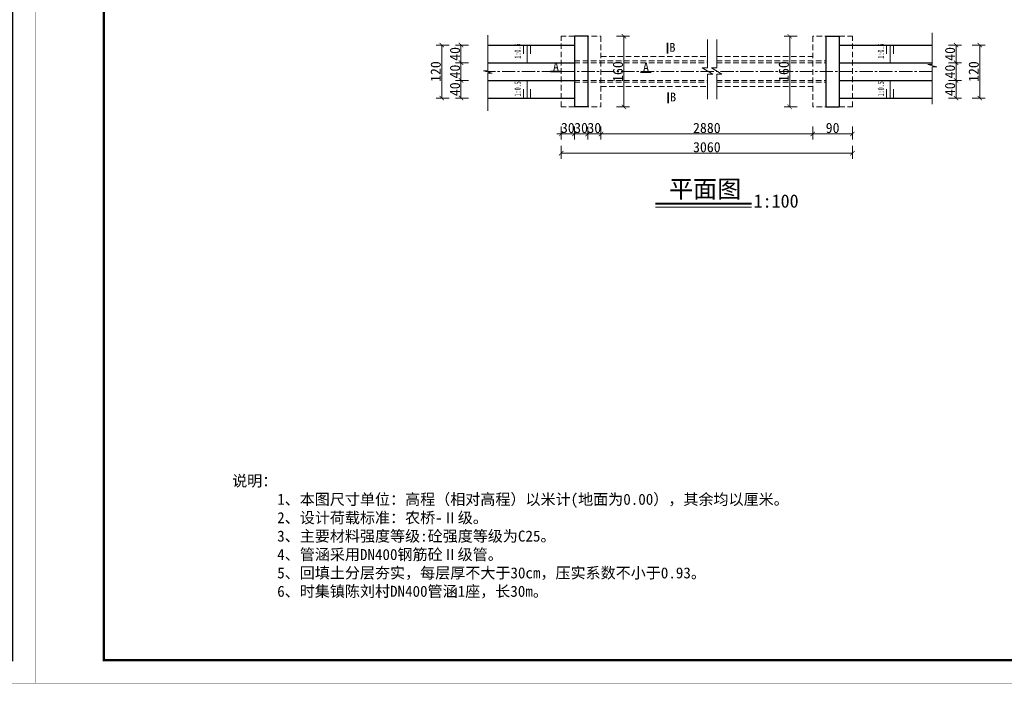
# Model space of a CAD drawing. Extents: x 36231 to 595326, y 3059 to 3871788.
# Tile 59 of 143: x 584999 to 585222, y 3864446 to 3864597. Entities that reach past the tile are written whole.
import ezdxf

# ---------------------------------------------------------------- set-up
doc = ezdxf.new("R2010")
doc.units = 0
doc.header["$PDMODE"] = 32
doc.header["$PDSIZE"] = 0.2
doc.linetypes.add('CENTER2', pattern=[1.125, 0.75, -0.125, 0.125, -0.125])
doc.linetypes.add('HIDDEN', pattern=[0.375, 0.25, -0.125])
doc.layers.get('0').update_dxf_attribs({"linetype": 'CONTINUOUS'})
doc.layers.get('Defpoints').update_dxf_attribs({"linetype": 'CONTINUOUS'})
for name, color, linetype, lineweight in [('0.09标注线', 3, 'CONTINUOUS', 9), ('0.13填充', 8, 'CONTINUOUS', 9), ('图框１', 5, 'CONTINUOUS', 60), ('文字', 7, 'CONTINUOUS', 15), ('文字层', 7, 'CONTINUOUS', 15), ('粗线', 7, 'CONTINUOUS', 35), ('细实线', 3, 'CONTINUOUS', 20), ('细线', 7, 'CONTINUOUS', 15), ('虚线', 251, 'HIDDEN', 15)]:
    doc.layers.add(name, color=color, linetype=linetype, lineweight=lineweight)
doc.styles.add('-仿宋_GB2312', font='仿宋_GB2312_0.ttf')
doc.dimstyles.new('副本 (5) (2) STANDARD', dxfattribs={"dimtxt": 2.3, "dimasz": 1, "dimexe": 1.25, "dimexo": 1.5, "dimgap": 0.2, "dimtad": 1, "dimdec": 0, "dimlfac": 10, "dimzin": 0, "dimdsep": 46, "dimtxsty": '-仿宋_GB2312', "dimblk": 'ARCHTICK', "dimcen": 0.09, "dimadec": 0, "dimazin": 0, "dimtfac": 1, "dimtdec": 0, "dimtix": 1, "dimtmove": 2, "dimatfit": 3, "dimfxl": 1.7, "dimfxlon": 1, "dimtolj": 1, "dimtzin": 0, "dimlwd": 9, "dimlwe": 9, "dimarcsym": 0})

# ---------------------------------------------------------------- blocks, each defined once
blk = doc.blocks.new('eesz')
at = {"layer": '图框１', "color": 7, "const_width": 0.46666665}
blk.add_lwpolyline([(25244.47424427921, -497.5989567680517), (25244.47424427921, -1980.561866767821), (27344.47416927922, -1980.561866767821), (27344.47416927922, -497.5989567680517)], close=True, dxfattribs=at)
blk.add_lwpolyline([(25244.47424427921, -497.5989567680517), (25244.47424427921, -1980.561866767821), (27344.47416927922, -1980.561866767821), (27344.47416927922, -497.5989567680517)], close=True, dxfattribs=at)
at = {"layer": '图框１', "color": 5, "const_width": 0.46666665}
blk.add_lwpolyline([(25244.47424427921, -497.5989567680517), (25244.47424427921, -1980.561866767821), (27344.47416927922, -1980.561866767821), (27344.47416927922, -497.5989567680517)], close=True, dxfattribs=at)
at = {"layer": '图框１', "color": 7}
blk.add_lwpolyline([(25322.25201927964, -518.3396967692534, 3.111110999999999, 3.111110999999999, 0), (27318.54824427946, -518.3396967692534, 2.592592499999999, 2.592592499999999, 0), (27318.54824427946, -1954.635941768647, 2.592592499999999, 2.592592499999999, 0), (25322.25201927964, -1954.635941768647, 2.592592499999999, 2.592592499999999, 0)], format="xyseb", close=True, dxfattribs=at)
blk.add_lwpolyline([(25322.25201927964, -518.3396967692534, 3.111110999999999, 3.111110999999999, 0), (27318.54824427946, -518.3396967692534, 2.592592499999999, 2.592592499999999, 0), (27318.54824427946, -1954.635941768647, 2.592592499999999, 2.592592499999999, 0), (25322.25201927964, -1954.635941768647, 2.592592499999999, 2.592592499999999, 0)], format="xyseb", close=True, dxfattribs=at)
at = {"layer": '图框１', "color": 5}
blk.add_lwpolyline([(25322.25201927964, -518.3396967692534, 3.111110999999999, 3.111110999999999, 0), (27318.54824427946, -518.3396967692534, 2.592592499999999, 2.592592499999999, 0), (27318.54824427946, -1954.635941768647, 2.592592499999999, 2.592592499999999, 0), (25322.25201927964, -1954.635941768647, 2.592592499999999, 2.592592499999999, 0)], format="xyseb", close=True, dxfattribs=at)
blk = doc.blocks.new('_ARCHTICK')
at = {"color": 0, "linetype": 'ByBlock', "const_width": 0.15}
blk.add_lwpolyline([(-0.5, -0.5), (0.5, 0.5)], dxfattribs=at)
blk = doc.blocks.new('*D1604')
at = {"layer": '0.09标注线', "color": 0, "lineweight": 9}
for p, q in [((585134.3039508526, 3864592.900997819), (585137.2539508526, 3864592.900997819)), ((585136.0039508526, 3864592.900997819), (585136.0039508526, 3864576.900997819)), ((585134.3039508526, 3864576.900997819), (585137.2539508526, 3864576.900997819))]:
    blk.add_line(p, q, dxfattribs=at)
at = {"layer": 'Defpoints', "color": 0, "lineweight": 13}
for p in [(585129.7936141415, 3864592.900997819), (585129.7936141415, 3864576.900997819), (585136.0039508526, 3864576.900997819)]:
    blk.add_point(p, dxfattribs=at)
at = {"layer": '0.09标注线', "color": 0, "lineweight": 9}
for p, rotation in [((585136.0039508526, 3864592.900997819), 90), ((585136.0039508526, 3864576.900997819), 270)]:
    blk.add_blockref('_ARCHTICK', p, dxfattribs=dict(at, rotation=rotation))
at = {"layer": '0.09标注线', "color": 0, "lineweight": 13, "insert": (585134.653950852, 3864584.900997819), "char_height": 2.3, "attachment_point": 5, "rotation": 90, "style": '-仿宋_GB2312'}
blk.add_mtext('\\A1;160', dxfattribs=at)
blk = doc.blocks.new('*D1605')
at = {"layer": '0.09标注线', "color": 0, "lineweight": 9}
for p, q in [((585100.7774074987, 3864590.90099782), (585097.8274074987, 3864590.90099782)), ((585099.0774074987, 3864590.90099782), (585099.0774074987, 3864586.900997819)), ((585100.7774074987, 3864586.900997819), (585097.8274074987, 3864586.900997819))]:
    blk.add_line(p, q, dxfattribs=at)
at = {"layer": 'Defpoints', "color": 0, "lineweight": 13}
for p in [(585105.14960712, 3864590.90099782), (585099.0774074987, 3864586.900997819), (585105.14960712, 3864586.900997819)]:
    blk.add_point(p, dxfattribs=at)
at = {"layer": '0.09标注线', "color": 0, "lineweight": 9}
for p, rotation in [((585099.0774074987, 3864590.90099782), 90), ((585099.0774074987, 3864586.900997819), 270)]:
    blk.add_blockref('_ARCHTICK', p, dxfattribs=dict(at, rotation=rotation))
at = {"layer": '0.09标注线', "color": 0, "lineweight": 13, "insert": (585097.7274074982, 3864588.900997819), "char_height": 2.3, "attachment_point": 5, "rotation": 90, "style": '-仿宋_GB2312'}
blk.add_mtext('\\A1;40', dxfattribs=at)
blk = doc.blocks.new('*D1606')
at = {"layer": '0.09标注线', "color": 0, "lineweight": 9}
for p, q in [((585100.7774074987, 3864586.900997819), (585097.8274074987, 3864586.900997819)), ((585099.0774074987, 3864586.900997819), (585099.0774074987, 3864582.900997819)), ((585100.7774074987, 3864582.900997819), (585097.8274074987, 3864582.900997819))]:
    blk.add_line(p, q, dxfattribs=at)
at = {"layer": 'Defpoints', "color": 0, "lineweight": 13}
for p in [(585105.14960712, 3864586.900997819), (585099.0774074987, 3864582.900997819), (585105.14960712, 3864582.900997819)]:
    blk.add_point(p, dxfattribs=at)
at = {"layer": '0.09标注线', "color": 0, "lineweight": 9}
for p, rotation in [((585099.0774074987, 3864586.900997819), 90), ((585099.0774074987, 3864582.900997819), 270)]:
    blk.add_blockref('_ARCHTICK', p, dxfattribs=dict(at, rotation=rotation))
at = {"layer": '0.09标注线', "color": 0, "lineweight": 13, "insert": (585097.7274074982, 3864584.900997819), "char_height": 2.3, "attachment_point": 5, "rotation": 90, "style": '-仿宋_GB2312'}
blk.add_mtext('\\A1;40', dxfattribs=at)
blk = doc.blocks.new('*D1607')
at = {"layer": '0.09标注线', "color": 0, "lineweight": 9}
for p, q in [((585100.7774074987, 3864582.900997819), (585097.8274074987, 3864582.900997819)), ((585099.0774074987, 3864582.900997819), (585099.0774074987, 3864578.900997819)), ((585100.7774074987, 3864578.900997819), (585097.8274074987, 3864578.900997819))]:
    blk.add_line(p, q, dxfattribs=at)
at = {"layer": 'Defpoints', "color": 0, "lineweight": 13}
for p in [(585105.14960712, 3864582.900997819), (585099.0774074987, 3864578.900997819), (585105.1496071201, 3864578.900997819)]:
    blk.add_point(p, dxfattribs=at)
at = {"layer": '0.09标注线', "color": 0, "lineweight": 9}
for p, rotation in [((585099.0774074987, 3864582.900997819), 90), ((585099.0774074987, 3864578.900997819), 270)]:
    blk.add_blockref('_ARCHTICK', p, dxfattribs=dict(at, rotation=rotation))
at = {"layer": '0.09标注线', "color": 0, "lineweight": 13, "insert": (585097.7274074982, 3864580.900997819), "char_height": 2.3, "attachment_point": 5, "rotation": 90, "style": '-仿宋_GB2312'}
blk.add_mtext('\\A1;40', dxfattribs=at)
blk = doc.blocks.new('*D1608')
at = {"layer": '0.09标注线', "color": 0, "lineweight": 9}
for p, q in [((585096.4164977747, 3864590.90099782), (585093.4664977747, 3864590.90099782)), ((585094.7164977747, 3864590.90099782), (585094.7164977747, 3864578.900997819)), ((585096.4164977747, 3864578.900997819), (585093.4664977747, 3864578.900997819))]:
    blk.add_line(p, q, dxfattribs=at)
at = {"layer": 'Defpoints', "color": 0, "lineweight": 13}
for p in [(585105.14960712, 3864590.90099782), (585094.7164977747, 3864578.900997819), (585105.14960712, 3864578.900997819)]:
    blk.add_point(p, dxfattribs=at)
at = {"layer": '0.09标注线', "color": 0, "lineweight": 9}
for p, rotation in [((585094.7164977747, 3864590.90099782), 90), ((585094.7164977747, 3864578.900997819), 270)]:
    blk.add_blockref('_ARCHTICK', p, dxfattribs=dict(at, rotation=rotation))
at = {"layer": '0.09标注线', "color": 0, "lineweight": 13, "insert": (585093.3664977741, 3864584.900997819), "char_height": 2.3, "attachment_point": 5, "rotation": 90, "style": '-仿宋_GB2312'}
blk.add_mtext('\\A1;120', dxfattribs=at)
blk = doc.blocks.new('*D1617')
at = {"layer": '0.09标注线', "color": 0, "lineweight": 9}
for p, q in [((585209.5584698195, 3864590.900997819), (585212.5084698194, 3864590.900997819)), ((585211.2584698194, 3864590.900997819), (585211.2584698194, 3864586.900997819)), ((585209.5584698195, 3864586.900997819), (585212.5084698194, 3864586.900997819))]:
    blk.add_line(p, q, dxfattribs=at)
at = {"layer": 'Defpoints', "color": 0, "lineweight": 13}
for p in [(585205.8757626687, 3864590.900997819), (585205.8757717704, 3864586.900997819), (585211.2584698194, 3864586.900997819)]:
    blk.add_point(p, dxfattribs=at)
at = {"layer": '0.09标注线', "color": 0, "lineweight": 9}
for p, rotation in [((585211.2584698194, 3864590.900997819), 90), ((585211.2584698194, 3864586.900997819), 270)]:
    blk.add_blockref('_ARCHTICK', p, dxfattribs=dict(at, rotation=rotation))
at = {"layer": '0.09标注线', "color": 0, "lineweight": 13, "insert": (585209.9084698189, 3864588.900997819), "char_height": 2.3, "attachment_point": 5, "rotation": 90, "style": '-仿宋_GB2312'}
blk.add_mtext('\\A1;40', dxfattribs=at)
blk = doc.blocks.new('*D1618')
at = {"layer": '0.09标注线', "color": 0, "lineweight": 9}
for p, q in [((585209.5584698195, 3864586.900997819), (585212.5084698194, 3864586.900997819)), ((585211.2584698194, 3864586.900997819), (585211.2584698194, 3864582.900997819)), ((585209.5584698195, 3864582.900997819), (585212.5084698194, 3864582.900997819))]:
    blk.add_line(p, q, dxfattribs=at)
at = {"layer": 'Defpoints', "color": 0, "lineweight": 13}
for p in [(585205.8757717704, 3864586.900997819), (585205.8757717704, 3864582.900997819), (585211.2584698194, 3864582.900997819)]:
    blk.add_point(p, dxfattribs=at)
at = {"layer": '0.09标注线', "color": 0, "lineweight": 9}
for p, rotation in [((585211.2584698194, 3864586.900997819), 90), ((585211.2584698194, 3864582.900997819), 270)]:
    blk.add_blockref('_ARCHTICK', p, dxfattribs=dict(at, rotation=rotation))
at = {"layer": '0.09标注线', "color": 0, "lineweight": 13, "insert": (585209.9084698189, 3864584.900997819), "char_height": 2.3, "attachment_point": 5, "rotation": 90, "style": '-仿宋_GB2312'}
blk.add_mtext('\\A1;40', dxfattribs=at)
blk = doc.blocks.new('*D1619')
at = {"layer": '0.09标注线', "color": 0, "lineweight": 9}
for p, q in [((585209.5584698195, 3864582.900997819), (585212.5084698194, 3864582.900997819)), ((585211.2584698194, 3864582.900997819), (585211.2584698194, 3864578.900997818)), ((585209.5584698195, 3864578.900997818), (585212.5084698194, 3864578.900997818))]:
    blk.add_line(p, q, dxfattribs=at)
at = {"layer": 'Defpoints', "color": 0, "lineweight": 13}
for p in [(585205.8757717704, 3864582.900997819), (585205.8757717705, 3864578.900997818), (585211.2584698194, 3864578.900997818)]:
    blk.add_point(p, dxfattribs=at)
at = {"layer": '0.09标注线', "color": 0, "lineweight": 9}
for p, rotation in [((585211.2584698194, 3864582.900997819), 90), ((585211.2584698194, 3864578.900997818), 270)]:
    blk.add_blockref('_ARCHTICK', p, dxfattribs=dict(at, rotation=rotation))
at = {"layer": '0.09标注线', "color": 0, "lineweight": 13, "insert": (585209.9084698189, 3864580.900997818), "char_height": 2.3, "attachment_point": 5, "rotation": 90, "style": '-仿宋_GB2312'}
blk.add_mtext('\\A1;40', dxfattribs=at)
blk = doc.blocks.new('*D1620')
at = {"layer": '0.09标注线', "color": 0, "lineweight": 9}
for p, q in [((585214.9301836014, 3864590.900997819), (585217.8801836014, 3864590.900997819)), ((585216.6301836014, 3864590.900997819), (585216.6301836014, 3864578.900997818)), ((585214.9301836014, 3864578.900997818), (585217.8801836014, 3864578.900997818))]:
    blk.add_line(p, q, dxfattribs=at)
at = {"layer": 'Defpoints', "color": 0, "lineweight": 13}
for p in [(585205.8757717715, 3864590.900997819), (585205.8757626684, 3864578.900997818), (585216.6301836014, 3864578.900997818)]:
    blk.add_point(p, dxfattribs=at)
at = {"layer": '0.09标注线', "color": 0, "lineweight": 9}
for p, rotation in [((585216.6301836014, 3864590.900997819), 90), ((585216.6301836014, 3864578.900997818), 270)]:
    blk.add_blockref('_ARCHTICK', p, dxfattribs=dict(at, rotation=rotation))
at = {"layer": '0.09标注线', "color": 0, "lineweight": 13, "insert": (585215.2801836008, 3864584.900997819), "char_height": 2.3, "attachment_point": 5, "rotation": 90, "style": '-仿宋_GB2312'}
blk.add_mtext('\\A1;120', dxfattribs=at)
blk = doc.blocks.new('*D1633')
at = {"layer": '0.09标注线', "color": 0, "lineweight": 9}
for p, q in [((585121.7936141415, 3864572.471712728), (585121.7936141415, 3864569.521712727)), ((585124.7931657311, 3864572.471712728), (585124.7931657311, 3864569.521712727)), ((585121.7936141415, 3864570.771712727), (585120.7936141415, 3864570.771712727)), ((585121.7936141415, 3864570.771712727), (585124.7931657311, 3864570.771712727)), ((585124.7931657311, 3864570.771712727), (585125.7931657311, 3864570.771712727))]:
    blk.add_line(p, q, dxfattribs=at)
at = {"layer": 'Defpoints', "color": 0, "lineweight": 13}
for p in [(585121.7936141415, 3864576.900997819), (585124.7931657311, 3864576.900997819), (585124.7931657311, 3864570.771712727)]:
    blk.add_point(p, dxfattribs=at)
at = {"layer": '0.09标注线', "color": 0, "lineweight": 9}
blk.add_blockref('_ARCHTICK', (585121.7936141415, 3864570.771712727), dxfattribs=at)
at = {"layer": '0.09标注线', "color": 0, "lineweight": 9, "rotation": 180}
blk.add_blockref('_ARCHTICK', (585124.7931657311, 3864570.771712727), dxfattribs=at)
at = {"layer": '0.09标注线', "color": 0, "lineweight": 13, "insert": (585123.2933899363, 3864572.121712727), "char_height": 2.3, "attachment_point": 5, "style": '-仿宋_GB2312'}
blk.add_mtext('\\A1;30', dxfattribs=at)
blk = doc.blocks.new('*D1600')
at = {"layer": '0.09标注线', "color": 0, "lineweight": 9}
for p, q in [((585175.283281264, 3864592.900997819), (585172.3332812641, 3864592.900997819)), ((585173.5832812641, 3864592.900997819), (585173.5832812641, 3864576.900997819)), ((585175.283281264, 3864576.900997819), (585172.3332812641, 3864576.900997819))]:
    blk.add_line(p, q, dxfattribs=at)
at = {"layer": 'Defpoints', "color": 0, "lineweight": 13}
for p in [(585179.7936179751, 3864592.900997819), (585173.5832812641, 3864576.900997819), (585179.7936179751, 3864576.900997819)]:
    blk.add_point(p, dxfattribs=at)
at = {"layer": '0.09标注线', "color": 0, "lineweight": 9}
for p, rotation in [((585173.5832812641, 3864592.900997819), 90), ((585173.5832812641, 3864576.900997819), 270)]:
    blk.add_blockref('_ARCHTICK', p, dxfattribs=dict(at, rotation=rotation))
at = {"layer": '0.09标注线', "color": 0, "lineweight": 13, "insert": (585172.2332812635, 3864584.900997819), "char_height": 2.3, "attachment_point": 5, "rotation": 90, "style": '-仿宋_GB2312'}
blk.add_mtext('\\A1;160', dxfattribs=at)
blk = doc.blocks.new('*D1601')
at = {"layer": '0.09标注线', "color": 0, "lineweight": 9}
for p, q in [((585124.7931657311, 3864572.471712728), (585124.7931657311, 3864569.521712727)), ((585127.7936141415, 3864572.471712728), (585127.7936141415, 3864569.521712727)), ((585124.7931657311, 3864570.771712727), (585123.7931657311, 3864570.771712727)), ((585124.7931657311, 3864570.771712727), (585127.7936141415, 3864570.771712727)), ((585127.7936141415, 3864570.771712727), (585128.7936141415, 3864570.771712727))]:
    blk.add_line(p, q, dxfattribs=at)
at = {"layer": 'Defpoints', "color": 0, "lineweight": 13}
for p in [(585124.7931657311, 3864576.900997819), (585127.7936141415, 3864576.90099782), (585127.7936141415, 3864570.771712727)]:
    blk.add_point(p, dxfattribs=at)
at = {"layer": '0.09标注线', "color": 0, "lineweight": 9}
blk.add_blockref('_ARCHTICK', (585124.7931657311, 3864570.771712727), dxfattribs=at)
at = {"layer": '0.09标注线', "color": 0, "lineweight": 9, "rotation": 180}
blk.add_blockref('_ARCHTICK', (585127.7936141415, 3864570.771712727), dxfattribs=at)
at = {"layer": '0.09标注线', "color": 0, "lineweight": 13, "insert": (585126.2933899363, 3864572.121712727), "char_height": 2.3, "attachment_point": 5, "style": '-仿宋_GB2312'}
blk.add_mtext('\\A1;30', dxfattribs=at)
blk = doc.blocks.new('*D1602')
at = {"layer": '0.09标注线', "color": 0, "lineweight": 9}
for p, q in [((585127.7936141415, 3864572.471712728), (585127.7936141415, 3864569.521712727)), ((585130.7936141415, 3864572.471712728), (585130.7936141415, 3864569.521712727)), ((585127.7936141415, 3864570.771712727), (585126.7936141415, 3864570.771712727)), ((585127.7936141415, 3864570.771712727), (585130.7936141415, 3864570.771712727)), ((585130.7936141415, 3864570.771712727), (585131.7936141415, 3864570.771712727))]:
    blk.add_line(p, q, dxfattribs=at)
at = {"layer": 'Defpoints', "color": 0, "lineweight": 13}
for p in [(585127.7936141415, 3864576.900997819), (585130.7936141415, 3864576.900997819), (585130.7936141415, 3864570.771712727)]:
    blk.add_point(p, dxfattribs=at)
at = {"layer": '0.09标注线', "color": 0, "lineweight": 9}
blk.add_blockref('_ARCHTICK', (585127.7936141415, 3864570.771712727), dxfattribs=at)
at = {"layer": '0.09标注线', "color": 0, "lineweight": 9, "rotation": 180}
blk.add_blockref('_ARCHTICK', (585130.7936141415, 3864570.771712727), dxfattribs=at)
at = {"layer": '0.09标注线', "color": 0, "lineweight": 13, "insert": (585129.2936141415, 3864572.121712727), "char_height": 2.3, "attachment_point": 5, "style": '-仿宋_GB2312'}
blk.add_mtext('\\A1;30', dxfattribs=at)

msp = doc.modelspace()

# ---------------------------------------------------------------- linework, layer by layer
at = {"layer": '0.09标注线', "color": 0, "lineweight": 30}
for p, q in [((585124.793165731, 3864592.900997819), (585124.7931657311, 3864576.900997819)), ((585127.7936141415, 3864592.90099782), (585124.793165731, 3864592.900997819)), ((585127.7936141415, 3864592.900997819), (585127.7936141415, 3864576.900997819)), ((585181.7936179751, 3864592.900997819), (585181.7936179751, 3864576.900997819)), ((585181.7936179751, 3864592.90099782), (585184.7940663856, 3864592.900997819)), ((585184.7940663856, 3864592.900997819), (585184.7940663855, 3864576.900997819)), ((585105.14960712, 3864590.90099782), (585124.793165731, 3864590.900997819)), ((585184.7936583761, 3864590.900997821), (585205.8757626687, 3864590.900997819)), ((585105.14960712, 3864586.900997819), (585124.793165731, 3864586.900997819)), ((585184.7936583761, 3864586.900997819), (585205.8757626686, 3864586.900997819)), ((585105.14960712, 3864582.900997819), (585124.793165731, 3864582.900997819)), ((585184.7936583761, 3864582.900997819), (585205.8757626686, 3864582.900997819)), ((585105.14960712, 3864578.900997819), (585124.793165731, 3864578.900997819)), ((585184.7936583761, 3864578.90099782), (585205.8757626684, 3864578.900997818)), ((585127.7936141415, 3864576.90099782), (585124.793165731, 3864576.900997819)), ((585181.7936179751, 3864576.90099782), (585184.7940663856, 3864576.900997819))]:
    msp.add_line(p, q, dxfattribs=at)
at = {"layer": '0.09标注线'}
for p, q in [((585154.9630111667, 3864592.152994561), (585154.9629958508, 3864585.726134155)), ((585157.0225866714, 3864592.152994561), (585157.0225713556, 3864585.726134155)), ((585154.9629958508, 3864585.726134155), (585153.7629958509, 3864585.726134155)), ((585153.7629958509, 3864585.726134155), (585156.1629958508, 3864584.340937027)), ((585154.9629985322, 3864578.665306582), (585154.9629958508, 3864584.340937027)), ((585154.9629958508, 3864584.340937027), (585156.1629958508, 3864584.340937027)), ((585157.0225713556, 3864585.726134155), (585155.8225713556, 3864585.726134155)), ((585155.8225713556, 3864585.726134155), (585158.2225713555, 3864584.340937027)), ((585157.022574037, 3864578.665306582), (585157.0225713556, 3864584.340937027)), ((585157.0225713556, 3864584.340937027), (585158.2225713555, 3864584.340937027))]:
    msp.add_line(p, q, dxfattribs=at)
at = {"layer": '0.09标注线', "color": 0, "lineweight": 13}
for p, q in [((585113.2387111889, 3864590.90099782), (585113.2387111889, 3864588.90099782)), ((585114.0549783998, 3864590.90099782), (585114.0549766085, 3864586.900997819)), ((585114.8102610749, 3864590.90099782), (585114.8102610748, 3864588.90099782)), ((585195.5392965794, 3864590.90099782), (585195.5392965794, 3864588.90099782)), ((585196.3555637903, 3864590.90099782), (585196.355561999, 3864586.900997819)), ((585197.1108464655, 3864590.90099782), (585197.1108464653, 3864588.90099782)), ((585114.0549783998, 3864578.900997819), (585114.0549766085, 3864582.90099782)), ((585196.3555637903, 3864578.900997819), (585196.355561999, 3864582.90099782)), ((585113.2387111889, 3864578.900997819), (585113.2387111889, 3864580.900997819)), ((585114.8102610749, 3864578.900997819), (585114.8102610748, 3864580.900997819)), ((585195.5392965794, 3864578.900997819), (585195.5392965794, 3864580.900997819)), ((585197.1108464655, 3864578.900997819), (585197.1108464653, 3864580.900997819))]:
    msp.add_line(p, q, dxfattribs=at)
at = {"layer": '0.13填充', "color": 7, "lineweight": 40, "ltscale": 0.005}
msp.add_line((585143.1312631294, 3864555.030356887), (585164.8825206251, 3864555.030356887), dxfattribs=at)
at = {"layer": '0.13填充', "color": 7, "ltscale": 0.005}
msp.add_line((585143.1312631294, 3864554.187505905), (585164.8825206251, 3864554.187505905), dxfattribs=at)
at = {"layer": '粗线', "color": 7}
for p, q in [((585145.899300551, 3864591.418940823), (585145.899300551, 3864588.980842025)), ((585119.3555153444, 3864584.900997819), (585121.7936141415, 3864584.900997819)), ((585139.7615440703, 3864584.775728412), (585142.1996428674, 3864584.775728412)), ((585146.049548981, 3864580.167738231), (585146.049548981, 3864577.729639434))]:
    msp.add_line(p, q, dxfattribs=at)
at = {"layer": '细实线', "color": 6, "linetype": 'CENTER2', "lineweight": 13, "ltscale": 4}
msp.add_line((585205.8757626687, 3864584.900997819), (585105.14960712, 3864584.900997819), dxfattribs=at)
at = {"layer": '细线', "color": 7, "lineweight": 9}
for p, q in [((585205.8757717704, 3864593.684694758), (585205.8757717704, 3864586.53083524)), ((585105.14960712, 3864593.157265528), (585105.14960712, 3864585.084071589)), ((585105.14960712, 3864586.749985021), (585105.14960712, 3864585.084071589)), ((585204.8719198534, 3864586.53083524), (585205.8757717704, 3864586.53083524)), ((585206.8796236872, 3864585.966748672), (585204.8719198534, 3864586.53083524)), ((585205.8757717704, 3864588.196748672), (585205.8757717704, 3864586.53083524)), ((585104.145755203, 3864585.084071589), (585105.14960712, 3864585.084071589)), ((585106.1534590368, 3864584.519985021), (585104.145755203, 3864585.084071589)), ((585105.14960712, 3864584.519985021), (585105.1496071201, 3864575.971355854)), ((585105.14960712, 3864584.519985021), (585106.1534590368, 3864584.519985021)), ((585205.8757717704, 3864585.966748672), (585205.8757717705, 3864577.481957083)), ((585205.8757717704, 3864585.966748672), (585206.8796236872, 3864585.966748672))]:
    msp.add_line(p, q, dxfattribs=at)
at = {"layer": '虚线', "color": 7, "lineweight": 15, "ltscale": 5}
for p, q in [((585121.7936141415, 3864576.900997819), (585121.7936141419, 3864592.900997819)), ((585124.793165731, 3864592.900997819), (585121.7936141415, 3864592.900997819)), ((585126.7936141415, 3864592.900997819), (585130.7936141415, 3864592.90099782)), ((585130.7936141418, 3864592.90099782), (585130.7936141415, 3864576.90099782)), ((585178.7936179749, 3864592.90099782), (585178.7936179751, 3864576.90099782)), ((585182.7936179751, 3864592.900997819), (585178.7936179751, 3864592.90099782)), ((585184.7940663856, 3864592.900997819), (585187.7936179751, 3864592.900997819)), ((585187.7936179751, 3864576.900997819), (585187.7936179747, 3864592.900997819)), ((585124.793165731, 3864587.30099782), (585154.962999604, 3864587.30099782)), ((585124.793165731, 3864586.90099782), (585154.9629986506, 3864586.900997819)), ((585130.7936141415, 3864588.30099782), (585154.963001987, 3864588.30099782)), ((585157.0225741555, 3864586.900997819), (585181.793617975, 3864586.900997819)), ((585157.0225751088, 3864587.30099782), (585181.793617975, 3864587.300997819)), ((585157.0225774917, 3864588.30099782), (585178.7936179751, 3864588.300997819)), ((585124.793165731, 3864582.900997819), (585154.962996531, 3864582.900997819)), ((585124.793165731, 3864582.500997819), (585154.9629967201, 3864582.500997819)), ((585157.0225720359, 3864582.900997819), (585181.793617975, 3864582.900997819)), ((585157.0225722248, 3864582.500997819), (585181.793617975, 3864582.500997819)), ((585130.7936141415, 3864581.500997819), (585154.9629971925, 3864581.500997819)), ((585157.0225726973, 3864581.500997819), (585178.7936179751, 3864581.500997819)), ((585124.793165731, 3864576.900997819), (585121.7936141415, 3864576.900997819)), ((585126.7936141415, 3864576.900997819), (585130.7936141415, 3864576.900997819)), ((585182.7936179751, 3864576.900997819), (585178.7936179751, 3864576.900997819)), ((585184.7940663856, 3864576.900997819), (585187.7936179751, 3864576.900997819))]:
    msp.add_line(p, q, dxfattribs=at)

# ---------------------------------------------------------------- block references
at = {"layer": '文字层', "xscale": 0.1999999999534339, "yscale": 0.2000000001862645, "zscale": 0.2}
for p in [(579533.7078845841, 3864842.496668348), (579953.7078694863, 3864842.496668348)]:
    msp.add_blockref('eesz', p, dxfattribs=at)

# ---------------------------------------------------------------- texts
at = {"layer": '文字', "color": 7, "attachment_point": 1, "style": '-仿宋_GB2312'}
for s, insert, char_height, width in [('B', (585146.3236566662, 3864591.375618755), 2, 15.47311165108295), ('A', (585119.9192417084, 3864587.026267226), 2, 15.47311165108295), ('A', (585140.3252704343, 3864586.900997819), 2, 15.47311165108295), ('B', (585146.4739050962, 3864580.124416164), 2, 15.47311165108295), ('平面图', (585146.2193858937, 3864560.320831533), 4, 38.01371816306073), ('1:100', (585165.3850950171, 3864557.07829284), 3, 10.28954739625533), ('说明：\\P      1、本图尺寸单位：高程（相对高程）以米计(地面为0.00），其余均以厘米。\\P      2、设计荷载标准：农桥-Ⅱ级。\\P      3、{\\C256;主要材料强度等级}:砼强度等级为C25。\\P      4、管涵采用DN400钢筋砼Ⅱ级管。\\P      5、回填土分层夯实，每层厚不大于30cm，压实系数不小于0.93。\\P      {\\A1;6、时集镇陈刘村DN400管涵1座，长30m。}', (585047.2325951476, 3864493.436852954), 2.5, 208.3816698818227)]:
    msp.add_mtext(s, dxfattribs=dict(at, insert=insert, char_height=char_height, width=width))
at = {"layer": '文字', "color": 7, "char_height": 1.4, "width": 10.83117815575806, "attachment_point": 1, "rotation": 90, "style": '-仿宋_GB2312'}
for insert in [(585111.2084005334, 3864587.840171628), (585193.508985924, 3864587.840171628), (585111.2084005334, 3864579.275542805), (585193.508985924, 3864579.275542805)]:
    msp.add_mtext('{\\W0.6;1:0.5}', dxfattribs=dict(at, insert=insert))

# ---------------------------------------------------------------- dimensions: what is measured, and where the dimension line sits
at = {"layer": '0.09标注线', "lineweight": 13}
for base, p1, p2, picture, middle in [((585136.0039508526, 3864576.900997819), (585129.7936141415, 3864592.900997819), (585129.7936141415, 3864576.900997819), '*D1604', (585134.653950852, 3864584.900997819)), ((585173.5832812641, 3864576.900997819), (585179.7936179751, 3864592.900997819), (585179.7936179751, 3864576.900997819), '*D1600', (585172.2332812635, 3864584.900997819)), ((585094.7164977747, 3864578.900997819), (585105.14960712, 3864590.90099782), (585105.14960712, 3864578.900997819), '*D1608', (585093.3664977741, 3864584.900997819)), ((585099.0774074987, 3864586.900997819), (585105.14960712, 3864590.90099782), (585105.14960712, 3864586.900997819), '*D1605', (585097.7274074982, 3864588.900997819)), ((585211.2584698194, 3864586.900997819), (585205.8757626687, 3864590.900997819), (585205.8757717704, 3864586.900997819), '*D1617', (585209.9084698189, 3864588.900997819)), ((585216.6301836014, 3864578.900997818), (585205.8757717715, 3864590.900997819), (585205.8757626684, 3864578.900997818), '*D1620', (585215.2801836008, 3864584.900997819)), ((585099.0774074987, 3864582.900997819), (585105.14960712, 3864586.900997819), (585105.14960712, 3864582.900997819), '*D1606', (585097.7274074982, 3864584.900997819)), ((585211.2584698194, 3864582.900997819), (585205.8757717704, 3864586.900997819), (585205.8757717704, 3864582.900997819), '*D1618', (585209.9084698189, 3864584.900997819)), ((585099.0774074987, 3864578.900997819), (585105.14960712, 3864582.900997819), (585105.1496071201, 3864578.900997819), '*D1607', (585097.7274074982, 3864580.900997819)), ((585211.2584698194, 3864578.900997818), (585205.8757717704, 3864582.900997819), (585205.8757717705, 3864578.900997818), '*D1619', (585209.9084698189, 3864580.900997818))]:
    dim = msp.add_linear_dim(base=base, p1=p1, p2=p2, angle=90, dimstyle='副本 (5) (2) STANDARD', dxfattribs=at)
    dim.commit()
    dim.dimension.update_dxf_attribs({"geometry": picture, "text_midpoint": middle})
for base, p1, p2, picture, middle in [((585124.7931657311, 3864570.771712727), (585121.7936141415, 3864576.900997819), (585124.7931657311, 3864576.900997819), '*D1633', (585123.2933899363, 3864572.121712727)), ((585127.7936141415, 3864570.771712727), (585124.7931657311, 3864576.900997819), (585127.7936141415, 3864576.90099782), '*D1601', (585126.2933899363, 3864572.121712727)), ((585130.7936141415, 3864570.771712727), (585127.7936141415, 3864576.900997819), (585130.7936141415, 3864576.900997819), '*D1602', (585129.2936141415, 3864572.121712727))]:
    dim = msp.add_linear_dim(base=base, p1=p1, p2=p2, dimstyle='副本 (5) (2) STANDARD', dxfattribs=at)
    dim.commit()
    dim.dimension.update_dxf_attribs({"geometry": picture, "text_midpoint": middle})
for base, p1, p2, text in [((585187.7936179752, 3864566.416829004), (585121.7936141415, 3864576.900997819), (585187.7936179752, 3864576.900997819), '3060'), ((585178.7936179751, 3864570.771712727), (585130.7936141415, 3864576.900997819), (585178.7936179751, 3864576.90099782), '2880')]:
    msp.add_linear_dim(base=base, p1=p1, p2=p2, text=text, dimstyle='副本 (5) (2) STANDARD', dxfattribs=at).render()
msp.add_linear_dim(base=(585187.7936179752, 3864570.771712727), p1=(585178.7936179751, 3864576.90099782), p2=(585187.7936179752, 3864576.900997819), dimstyle='副本 (5) (2) STANDARD', dxfattribs=at).render()

doc.saveas('drawing.dxf')
